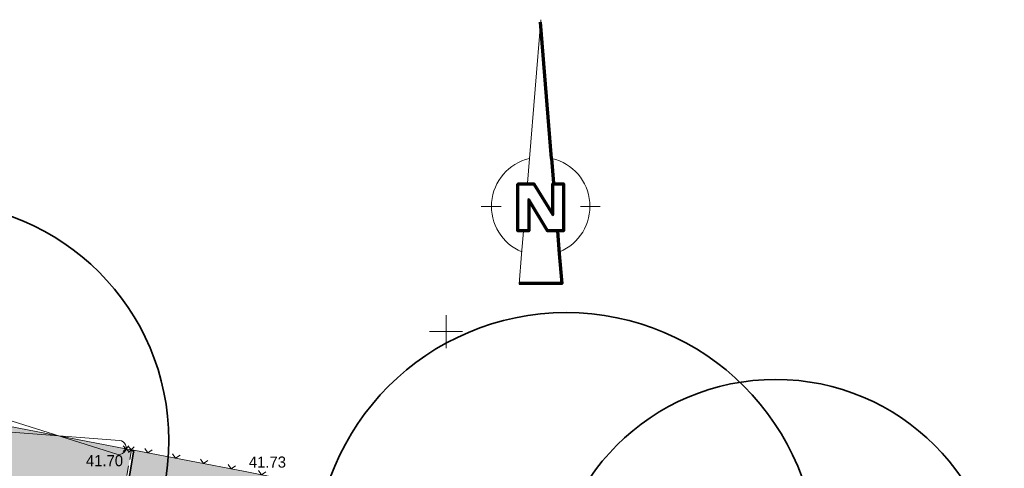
# Model space of a CAD drawing. Extents: x 353221 to 353633, y 5707812 to 5707954.
# Tile 16 of 35: x 353434 to 353471, y 5707895 to 5707912. Entities that reach past the tile are written whole.
import ezdxf

# ---------------------------------------------------------------- set-up
doc = ezdxf.new("R2010")
doc.units = 0
doc.header["$MEASUREMENT"] = 0
doc.linetypes.add('LINE_LT_6', pattern=[0.62, 0.37, -0.25])
for name, color, linetype in [('Beschriftung-Punkte', 7, 'Continuous'), ('Bordstein', 7, 'Continuous'), ('Bäume', 7, 'Continuous'), ('Punkte_Geh- und Radweg', 7, 'Continuous'), ('Topographie', 7, 'Continuous'), ('Verm Rahmen P-2', 7, 'Continuous'), ('ZP_Nordpfeil_250', 7, 'Continuous'), ('ZZF_Betonverbundpflaster', 7, 'Continuous'), ('ZZF_Grünfläche', 7, 'Continuous')]:
    doc.layers.add(name, color=color, linetype=linetype)
doc.styles.add('59', font='txt', dxfattribs={"height": 1})

# ---------------------------------------------------------------- blocks, each defined once
blk = doc.blocks.new('6022')
at = {"color": 1, "lineweight": 13, "true_color": 0xff0000}
for q in [(-0.569528, -0.569528), (0.569528, -0.569528)]:
    blk.add_line((0, 0), q, dxfattribs=at)
blk = doc.blocks.new('SymLine65')
at = {"xscale": 0.25, "yscale": 0.25}
for p, rotation in [((353438.719, 5707895.409), 169.1263366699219), ((353439.77, 5707895.207), 169.1263366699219), ((353440.82, 5707895.006), 169.1263366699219), ((353441.871, 5707894.804), 169.1263366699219), ((353443.019, 5707894.579), 168.7307739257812), ((353444.265, 5707894.331), 168.7307739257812), ((353445.511, 5707894.082), 168.7307739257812)]:
    blk.add_blockref('6022', p, dxfattribs=dict(at, rotation=rotation))
blk = doc.blocks.new('862')
at = {"color": 7, "lineweight": 18, "true_color": 0xffffff}
for p, q in [((-1.690581, -0.807051), (0.015671, 20.193136)), ((1.593423, -0.76878), (-0.047033, 19.421366)), ((0.015671, 20.193136), (1.721947, -0.807051)), ((-1.995285, -4.557087), (-1.690581, -0.807051)), ((1.593423, -0.76878), (1.901215, -4.557087)), ((1.721947, -0.807051), (2.026627, -4.557087)), ((-8.984413, -8.057108), (-5.984369, -8.057108)), ((6.015735, -8.057108), (9.015775, -8.057108)), ((-3.484349, -11.807142), (-1.734337, -11.807142)), ((1.015687, -11.807142), (3.515711, -11.807142))]:
    blk.add_line(p, q, dxfattribs=at)
at = {"color": 7, "lineweight": 70, "true_color": 0xffffff}
for q in [(-0.015681, 19.807253), (1.963923, -4.557087)]:
    blk.add_line((1.658563, -0.798702), q, dxfattribs=at)
at = {"color": 7, "lineweight": 18, "true_color": 0xffffff}
for points in [[(-2.838617, -14.936651, -0.7280320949), (-1.690609, -0.807032)], [(1.721947, -0.807051, -0.7280307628), (2.869979, -14.936609)]]:
    blk.add_lwpolyline(points, format="xyb", dxfattribs=at)
for points in [[(-3.484349, -4.557087), (-0.984321, -4.557087), (1.765699, -9.057138), (1.765699, -4.557087), (3.515711, -4.557087), (3.515711, -11.807142), (1.015687, -11.807142), (-1.734337, -7.307127), (-1.734337, -11.807142), (-3.484349, -11.807142), (-3.484349, -4.557087)], [(-3.359345, -4.682087), (-1.054425, -4.682087), (1.890703, -9.501408), (1.890703, -4.682087), (3.390707, -4.682087), (3.390707, -11.682138), (1.085791, -11.682138), (-1.859337, -6.862867), (-1.859337, -11.682138), (-3.359345, -11.682138), (-3.359345, -4.682087)]]:
    blk.add_lwpolyline(points, close=True, dxfattribs=at)
at = {"color": 7, "lineweight": 70, "true_color": 0xffffff}
blk.add_lwpolyline([(-3.421845, -4.619587), (-1.019377, -4.619587), (1.828203, -9.279276), (1.828203, -4.619587), (3.453207, -4.619587), (3.453207, -11.744642), (1.050739, -11.744642), (-1.796837, -7.084999), (-1.796837, -11.744642), (-3.421845, -11.744642), (-3.421845, -4.619587)], close=True, dxfattribs=at)
at = {"color": 7, "lineweight": 18, "true_color": 0xffffff}
for points in [[(-2.584357, -11.807142), (-2.868725, -15.307199), (-3.234349, -19.807253), (3.265711, -19.807253), (2.900087, -15.307199), (2.615699, -11.807142)], [(2.490287, -11.807142), (2.771755, -15.271235), (3.130143, -19.682245), (-3.224193, -19.682245)]]:
    blk.add_lwpolyline(points, dxfattribs=at)
at = {"color": 7, "lineweight": 70, "true_color": 0xffffff}
blk.add_lwpolyline([(2.552995, -11.807142), (2.833227, -15.256067), (3.197927, -19.744753), (-3.229269, -19.744753)], dxfattribs=at)
blk = doc.blocks.new('609')
at = {"color": 7, "lineweight": 25, "true_color": 0xffffff}
for p, q in [((0, 0), (-0.53033, 0.53033)), ((-0.53033, -0.53033), (0.53033, 0.53033)), ((0, 0), (0.53033, -0.53033))]:
    blk.add_line(p, q, dxfattribs=at)

msp = doc.modelspace()

# ---------------------------------------------------------------- hatches: boundary and pattern name
at = {"layer": 'ZZF_Betonverbundpflaster', "true_color": 0xdcdcdc}
msp.add_hatch(color=254, dxfattribs=at).paths.add_polyline_path([(353467.511, 5707884.218), (353467.526, 5707884.296), (353462.023, 5707885.301), (353455.032, 5707886.668), (353451.656, 5707887.273), (353447.669, 5707888.014), (353439.835, 5707889.486), (353435.938, 5707890.228), (353431.225, 5707891.096), (353424.674, 5707892.329), (353417.746, 5707893.637), (353412.479, 5707894.626), (353413.111, 5707897.482), (353419.81, 5707896.159), (353425.306, 5707895.098), (353431.838, 5707893.846), (353432.244, 5707896.043), (353432.353, 5707896.633), (353432.747, 5707896.561), (353437.892, 5707895.568), (353438.096, 5707895.529), (353437.619, 5707892.751), (353442.363, 5707891.853), (353445.723, 5707891.194), (353446.232, 5707893.94), (353446.518, 5707893.884), (353451.744, 5707892.874), (353452.058, 5707892.817), (353451.579, 5707890.065), (353455.688, 5707889.251), (353462.543, 5707887.908), (353468.255, 5707886.822), (353468.811, 5707889.669), (353471.425, 5707889.111), (353471.226, 5707888.074), (353473.5, 5707887.636), (353473.689, 5707888.627), (353486.248, 5707885.947), (353486.028, 5707884.801), (353491.402, 5707883.75), (353496.797, 5707882.689), (353496.99, 5707883.653), (353508.78, 5707881.137), (353506.819, 5707876.736), (353506.265, 5707876.845), (353501.972, 5707877.679), (353493.207, 5707879.386), (353485.442, 5707880.855), (353480.898, 5707881.734), (353474.415, 5707882.965), (353474.4, 5707882.887), (353471.705, 5707883.445)])
at = {"layer": 'ZZF_Betonverbundpflaster', "true_color": 0xff0000}
h = msp.add_hatch(dxfattribs=at)
h.set_pattern_fill('STRATIS_AreaStyle_Complicate198', color=1, style=0, pattern_type=2)
h.set_pattern_definition([(-145.44547, (353412.47934, 5707897.482), (-0.0961487, -0.5215414), [0, 0, 1])])
h.paths.add_polyline_path([(353467.511, 5707884.218), (353467.526, 5707884.296), (353462.023, 5707885.301), (353455.032, 5707886.668), (353451.656, 5707887.273), (353447.669, 5707888.014), (353439.835, 5707889.486), (353435.938, 5707890.228), (353431.225, 5707891.096), (353424.674, 5707892.329), (353417.746, 5707893.637), (353412.479, 5707894.626), (353413.111, 5707897.482), (353419.81, 5707896.159), (353425.306, 5707895.098), (353431.838, 5707893.846), (353432.244, 5707896.043), (353432.353, 5707896.633), (353432.747, 5707896.561), (353437.892, 5707895.568), (353438.096, 5707895.529), (353437.619, 5707892.751), (353442.363, 5707891.853), (353445.723, 5707891.194), (353446.232, 5707893.94), (353446.518, 5707893.884), (353451.744, 5707892.874), (353452.058, 5707892.817), (353451.579, 5707890.065), (353455.688, 5707889.251), (353462.543, 5707887.908), (353468.255, 5707886.822), (353468.811, 5707889.669), (353471.425, 5707889.111), (353471.226, 5707888.074), (353473.5, 5707887.636), (353473.689, 5707888.627), (353486.248, 5707885.947), (353486.028, 5707884.801), (353491.402, 5707883.75), (353496.797, 5707882.689), (353496.99, 5707883.653), (353508.78, 5707881.137), (353506.819, 5707876.736), (353506.265, 5707876.845), (353501.972, 5707877.679), (353493.207, 5707879.386), (353485.442, 5707880.855), (353480.898, 5707881.734), (353474.415, 5707882.965), (353474.4, 5707882.887), (353471.705, 5707883.445)])
h = msp.add_hatch(dxfattribs=at)
h.set_pattern_fill('STRATIS_AreaStyle_Complicate199', color=1, style=0, pattern_type=2)
h.set_pattern_definition([(-55.44547, (353412.47934, 5707897.482), (0.5215414, -0.0961487), [0, 0, 1])])
h.paths.add_polyline_path([(353467.511, 5707884.218), (353467.526, 5707884.296), (353462.023, 5707885.301), (353455.032, 5707886.668), (353451.656, 5707887.273), (353447.669, 5707888.014), (353439.835, 5707889.486), (353435.938, 5707890.228), (353431.225, 5707891.096), (353424.674, 5707892.329), (353417.746, 5707893.637), (353412.479, 5707894.626), (353413.111, 5707897.482), (353419.81, 5707896.159), (353425.306, 5707895.098), (353431.838, 5707893.846), (353432.244, 5707896.043), (353432.353, 5707896.633), (353432.747, 5707896.561), (353437.892, 5707895.568), (353438.096, 5707895.529), (353437.619, 5707892.751), (353442.363, 5707891.853), (353445.723, 5707891.194), (353446.232, 5707893.94), (353446.518, 5707893.884), (353451.744, 5707892.874), (353452.058, 5707892.817), (353451.579, 5707890.065), (353455.688, 5707889.251), (353462.543, 5707887.908), (353468.255, 5707886.822), (353468.811, 5707889.669), (353471.425, 5707889.111), (353471.226, 5707888.074), (353473.5, 5707887.636), (353473.689, 5707888.627), (353486.248, 5707885.947), (353486.028, 5707884.801), (353491.402, 5707883.75), (353496.797, 5707882.689), (353496.99, 5707883.653), (353508.78, 5707881.137), (353506.819, 5707876.736), (353506.265, 5707876.845), (353501.972, 5707877.679), (353493.207, 5707879.386), (353485.442, 5707880.855), (353480.898, 5707881.734), (353474.415, 5707882.965), (353474.4, 5707882.887), (353471.705, 5707883.445)])
at = {"layer": 'ZZF_Grünfläche', "true_color": 0xa0ffa0}
msp.add_hatch(color=81, dxfattribs=at).paths.add_polyline_path([(353438.194, 5707895.51), (353442.396, 5707894.703), (353446.134, 5707893.958), (353445.643, 5707891.312), (353442.382, 5707891.951), (353437.734, 5707892.831)])

# ---------------------------------------------------------------- linework, layer by layer
at = {"layer": 'Bordstein', "color": 1, "linetype": 'LINE_LT_6', "lineweight": 13, "true_color": 0xff0000}
msp.add_polyline3d([(353438.096, 5707895.529, 41.695), (353437.619, 5707892.751, 41.722), (353442.363, 5707891.853, 41.707), (353445.723, 5707891.194, 41.697), (353446.232, 5707893.94, 41.683)], dxfattribs=at)
at = {"layer": 'Bordstein', "color": 1, "lineweight": 35, "true_color": 0xff0000}
msp.add_polyline3d([(353438.194, 5707895.51, 41.695), (353437.734, 5707892.831, 41.722), (353442.382, 5707891.951, 41.707), (353445.643, 5707891.312, 41.697), (353446.134, 5707893.958, 41.683)], dxfattribs=at)
at = {"layer": 'Bäume', "color": 3, "lineweight": 35, "true_color": 0x00ff00}
for centre, radius in [((353430.51, 5707895.885), 9), ((353454.544, 5707891.217), 9.5), ((353462.466, 5707889.69), 8.5), ((353429.354, 5707888.536), 6.5)]:
    msp.add_circle(centre, radius, dxfattribs=at)
at = {"layer": 'Topographie', "color": 1, "lineweight": 18, "true_color": 0xff0000}
for p, q in [((353437.549, 5707895.363), (353433.09, 5707896.765)), ((353437.892, 5707895.568, 41.646), (353432.747, 5707896.561, 41.682)), ((353432.989, 5707896.243), (353437.65, 5707895.886))]:
    msp.add_line(p, q, dxfattribs=at)
at = {"layer": 'Topographie', "color": 1, "lineweight": 13, "true_color": 0xff0000}
for p, q in [((353438.096, 5707895.529, 41.695), (353437.892, 5707895.568, 41.646)), ((353438.194, 5707895.51, 41.695), (353438.096, 5707895.529, 41.695))]:
    msp.add_line(p, q, dxfattribs=at)
at = {"layer": 'Topographie', "color": 1, "lineweight": 18, "true_color": 0xff0000}
msp.add_lwpolyline([(353437.65, 5707895.886, -1.121032), (353437.549, 5707895.363)], format="xyb", dxfattribs=at)
at = {"layer": 'Topographie', "color": 1, "lineweight": 13, "true_color": 0xff0000}
msp.add_polyline3d([(353446.134, 5707893.958, 41.683), (353442.396, 5707894.703, 41.731), (353438.194, 5707895.51, 41.695)], dxfattribs=at)
at = {"layer": 'Verm Rahmen P-2', "color": 1, "lineweight": 13, "true_color": 0xff0000}
for p, q in [((353450, 5707899.375), (353450, 5707900.625)), ((353449.375, 5707900), (353450.625, 5707900))]:
    msp.add_line(p, q, dxfattribs=at)

# ---------------------------------------------------------------- block references
at = {"layer": 'Punkte_Geh- und Radweg', "xscale": 0.2, "yscale": 0.2, "zscale": 0.2}
for p in [(353437.892, 5707895.568, 41.646), (353438.096, 5707895.529, 41.695)]:
    msp.add_blockref('609', p, dxfattribs=at)
at = {"layer": 'Topographie'}
msp.add_blockref('SymLine65', (0, 0), dxfattribs=at)
at = {"layer": 'ZP_Nordpfeil_250', "xscale": 0.25, "yscale": 0.25, "zscale": 0.25}
msp.add_blockref('862', (353453.574, 5707906.749), dxfattribs=at)

# ---------------------------------------------------------------- texts
at = {"layer": 'Beschriftung-Punkte', "color": 7, "true_color": 0xffffff, "char_height": 0.42, "attachment_point": 1, "line_spacing_factor": 0.959981, "style": '59'}
for s, insert in [('41.70', (353436.377, 5707895.327)), ('41.73', (353442.539, 5707895.274))]:
    msp.add_mtext(s, dxfattribs=dict(at, insert=insert))

doc.saveas('drawing.dxf')
